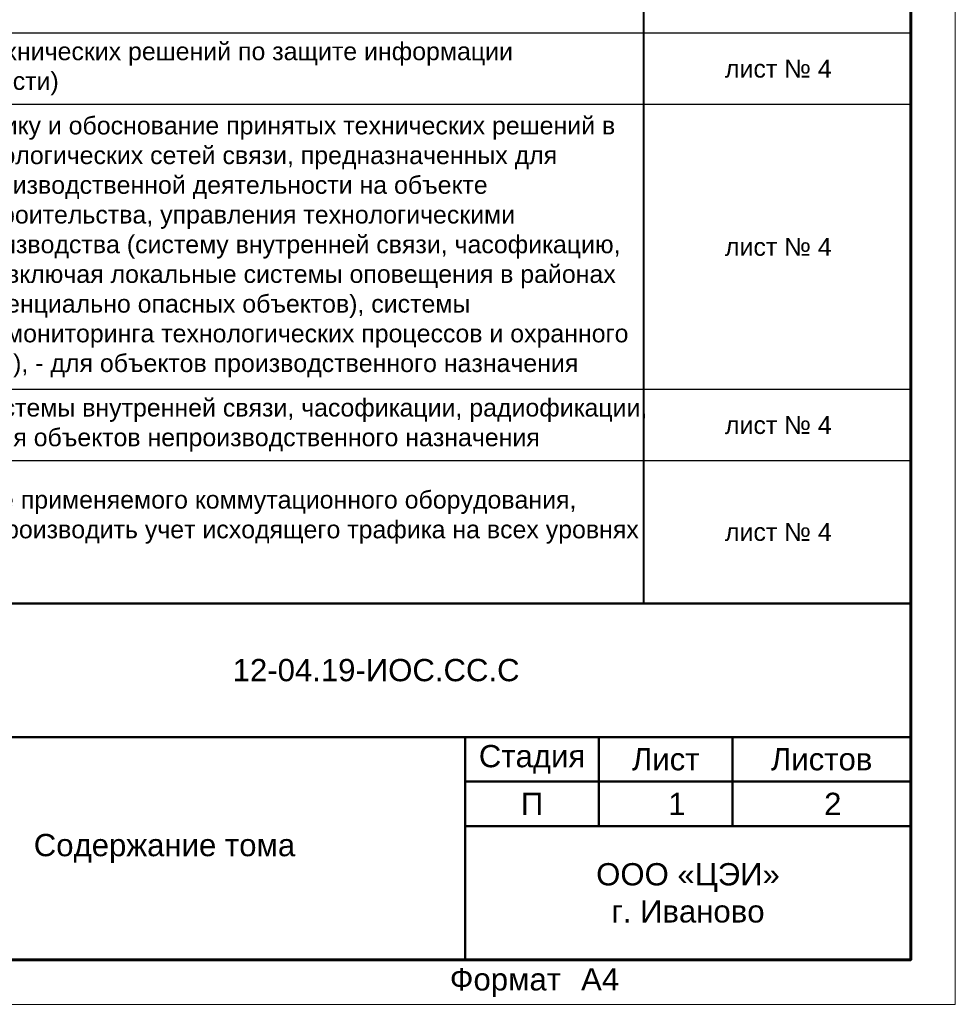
# Model space of a CAD drawing. Header units: millimetres. Extents: x 523431 to 527346, y -48565 to -47721.
# Tile 17 of 217: x 523552 to 523657, y -48565 to -48454. Entities that reach past the tile are written whole.
import ezdxf
from ezdxf.enums import TextEntityAlignment as Align

# ---------------------------------------------------------------- set-up
doc = ezdxf.new("R2010")
doc.units = ezdxf.units.MM
for name, color, linetype, lineweight in [('LIN_Основная сплошная', 50, 'Continuous', 50), ('ВК-линия контур', 132, 'Continuous', 15), ('ВК-линия толстая', 30, 'Continuous', 60), ('ВК-Текст', 1, 'Continuous', 30), ('электрика', 1, 'Continuous', 40)]:
    doc.layers.add(name, color=color, linetype=linetype, lineweight=lineweight)
doc.layers.add('Текст и рамки', color=7, linetype='Continuous')
doc.styles.get("Standard").update_dxf_attribs({"font": 'arial.ttf'})
doc.styles.add('СГЕНЕРИР_СТИЛЬ_1', font='times.ttf')

# ---------------------------------------------------------------- blocks, each defined once
blk = doc.blocks.new('*U10')
at = {"layer": 'ВК-линия контур', "color": 0}
for p, q in [((0, 297), (0, 0)), ((0, 0), (-210, 0))]:
    blk.add_line(p, q, dxfattribs=at)
at = {"layer": 'ВК-линия толстая', "color": 0}
blk.add_lwpolyline([(-190, 5), (-190, 292), (-5, 292), (-5, 5)], close=True, dxfattribs=at)
at = {"layer": 'ВК-Текст', "color": 0}
blk.add_text('Формат ', height=2.5, dxfattribs=at).set_placement((-56.73, 1.56))
blk.add_attdef('ЛИСТ_АЛ', text='', height=2.5, dxfattribs=at).set_placement((-10, 288.5), align=Align.MIDDLE_CENTER)
at = {"layer": 'ВК-Текст', "color": 0, "ltscale": 0.5}
blk.add_attdef('ВЕРХНИЙ_ШИФР', text='', height=0.000005, rotation=180, dxfattribs=at).set_placement((-190, 278), align=Align.MIDDLE_CENTER)
at = {"layer": 'ВК-Текст', "color": 0, "flags": 12}
blk.add_attdef('ФОРМАТ_ЛИСТА', (-42, 1.56), '', height=2.5, dxfattribs=at)

msp = doc.modelspace()

# ---------------------------------------------------------------- linework, layer by layer
for p, q in [((523652.29, -48455.74), (523467.29, -48455.74)), ((523652.29, -48463.74), (523467.29, -48463.74)), ((523652.29, -48495.74), (523467.29, -48495.74)), ((523652.29, -48503.74), (523467.29, -48503.74)), ((523652.29, -48519.74), (523467.29, -48519.74))]:
    msp.add_line(p, q)
at = {"layer": 'LIN_Основная сплошная', "color": 7}
for p, q in [((523652.29, -48519.75), (523467.29, -48519.75)), ((523467.29, -48534.75), (523652.29, -48534.75)), ((523602.29, -48534.75), (523602.29, -48559.75)), ((523617.29, -48534.75), (523617.29, -48544.75)), ((523632.29, -48534.75), (523632.29, -48544.75)), ((523602.29, -48539.75), (523652.29, -48539.75)), ((523602.29, -48544.75), (523652.29, -48544.75))]:
    msp.add_line(p, q, dxfattribs=at)
at = {"layer": 'электрика', "color": 7}
msp.add_line((523622.31, -48296.74), (523622.31, -48519.74), dxfattribs=at)

# ---------------------------------------------------------------- block references
ref = msp.add_blockref('*U10', (523657.29, -48564.75))
ref.add_attrib('ФОРМАТ_ЛИСТА', 'А4', (523615.29, -48563.19), dxfattribs={"layer": 'ВК-Текст', "color": 0, "height": 2.5, "flags": 12})

# ---------------------------------------------------------------- texts
at = {"color": 7, "lineweight": 25, "char_height": 2}
for s, insert, width, attachment_point in [('\\pl2;11) Описание технических решений по защите информации                (при необходимости)', (523527.31, -48459.74), 95, 4), ('лист № 4', (523637.43, -48459.74), 30.2243, 5), ('\\pl2;12) Характеристику и обоснование принятых технических решений в отношении технологических сетей связи, предназначенных для обеспечения производственной деятельности на объекте капитального строительства, управления технологическими процессами производства (систему внутренней связи, часофикацию, радиофикацию (включая локальные системы оповещения в районах размещения потенциально опасных объектов), системы телевизионного мониторинга технологических процессов и охранного теленаблюдения), - для объектов производственного назначения', (523527.31, -48479.74), 95, 4), ('лист № 4', (523637.43, -48479.74), 30.2243, 5), ('\\pl2;13) Описание системы внутренней связи, часофикации, радиофикации, телевидения - для объектов непроизводственного назначения', (523526.97, -48499.74), 95.6853, 4), ('лист № 4', (523637.43, -48499.74), 30.2243, 5), ('\\pl2;14) Обоснование применяемого коммутационного оборудования, позволяющего производить учет исходящего трафика на всех уровнях присоединения', (523527.31, -48511.74), 95, 4), ('лист № 4', (523637.43, -48511.74), 30.2243, 5)]:
    msp.add_mtext(s, dxfattribs=dict(at, insert=insert, width=width, attachment_point=attachment_point))
at = {"lineweight": 0, "char_height": 2.5, "attachment_point": 5, "style": 'СГЕНЕРИР_СТИЛЬ_1'}
for s, insert, width in [('{\\fArial|b0|i0|c204|p34;\\C7;12-04.19-ИОС.СС.С}', (523592.29, -48527.25), 120), ('\\pl2.5;{\\fArial|b0|i0|c204|p34;1\\P}', (523624.79, -48542.25), 15), ('\\pl2.5;{\\fArial|b0|i0|c204|p34;2\\P}', (523642.29, -48542.25), 20), ('\\pl2.5;{\\fArial|b0|i0|c204|p34;Содержание тома\\P}', (523567.29, -48547.25), 70)]:
    msp.add_mtext(s, dxfattribs=dict(at, insert=insert, width=width))
at = {"layer": 'Текст и рамки', "color": 7, "char_height": 2.5, "attachment_point": 5}
for s, insert, width in [('Стадия', (523609.79, -48537.25), 15), ('Лист', (523624.79, -48537.25), 15), ('Листов', (523642.29, -48537.25), 20), ('П', (523609.79, -48542.25), 15), ('ООО «ЦЭИ»\\Pг. Иваново', (523627.29, -48552.25), 50)]:
    msp.add_mtext(s, dxfattribs=dict(at, insert=insert, width=width))

doc.saveas('drawing.dxf')
